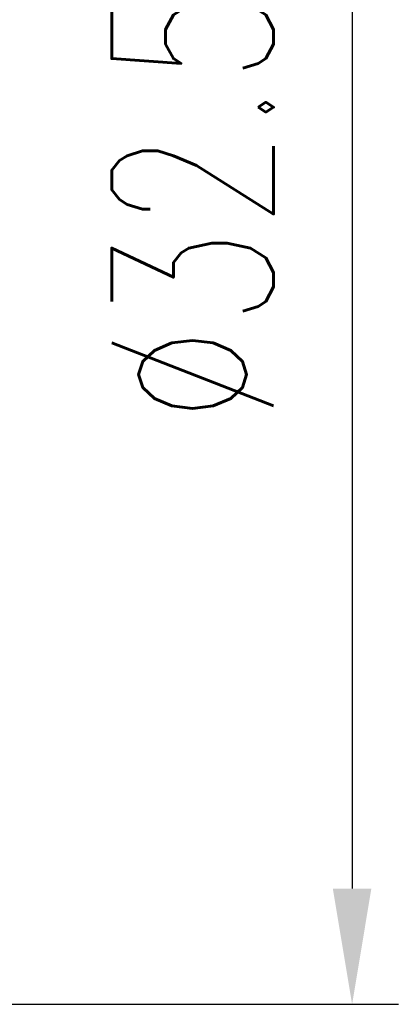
# Model space of a CAD drawing. Extents: x -167 to 168, y 66 to 155.
# Tile 60 of 61: x 162 to 168, y 82 to 100. Entities that reach past the tile are written whole.
import ezdxf

# ---------------------------------------------------------------- set-up
doc = ezdxf.new("R2010")
doc.units = 0
doc.header["$MEASUREMENT"] = 0
doc.layers.add('DIM', color=4, linetype='CONTINUOUS')
doc.styles.add('DIM-7', font='SIMPLEX.shx', dxfattribs={"width": 0.7, "bigfont": 'chineset.shx'})
doc.dimstyles.new('CNS', dxfattribs={"dimtxt": 3.5, "dimasz": 2.5, "dimexe": 1, "dimexo": 1.5, "dimgap": 0.09, "dimtad": 0, "dimdsep": 46, "dimtxsty": 'DIM-7', "dimcen": 0.09, "dimclrd": 1, "dimclre": 1, "dimclrt": 4, "dimadec": 0, "dimazin": 0, "dimtfac": 1, "dimtix": 1, "dimtmove": 2, "dimatfit": 3, "dimfxl": 1, "dimtvp": 0.971429, "dimtolj": 1, "dimarcsym": 0})

# ---------------------------------------------------------------- blocks, each defined once
blk = doc.blocks.new('*D4')
at = {"layer": 'DIM', "color": 7, "lineweight": -2, "transparency": 16777216}
for p, q in [((158.881, 114.998), (168.27, 114.998)), ((167.47, 112.998), (167.47, 84.498)), ((158.881, 82.498), (168.27, 82.498))]:
    blk.add_line(p, q, dxfattribs=at)
at = {"layer": 'DIM', "color": 7, "transparency": 16777216}
for points in [[(167.136, 112.998), (167.803, 112.998), (167.47, 114.998)], [(167.136, 84.498), (167.803, 84.498), (167.47, 82.498)]]:
    blk.add_solid(points, dxfattribs=at)
at = {"layer": 'DIM', "color": 7, "transparency": 16777216, "insert": (164.71, 98.748), "char_height": 2.8, "attachment_point": 5, "rotation": 90, "style": 'DIM-7'}
blk.add_mtext('\\A1;%%c32.5{\\H1.680000;\\S-0.01^ -0.1;}', dxfattribs=at)

msp = doc.modelspace()

# ---------------------------------------------------------------- dimensions: what is measured, and where the dimension line sits
at = {"layer": 'DIM', "color": 7}
dim = msp.add_linear_dim(base=(167.47, 82.498), p1=(157.681, 114.998), p2=(157.681, 82.498), angle=90, text='%%c<>', dimstyle='CNS', override={"dimscale": 0.8, "dimgap": 1, "dimtad": 1, "dimclrd": 7, "dimclre": 7, "dimclrt": 7, "dimtol": 1, "dimtp": -0.01, "dimtm": 0.1, "dimtfac": 0.6, "dimtmove": 1}, dxfattribs=at)
dim.commit()
dim.dimension.update_dxf_attribs({"geometry": '*D4', "text_midpoint": (164.71, 98.748)})

doc.saveas('drawing.dxf')
